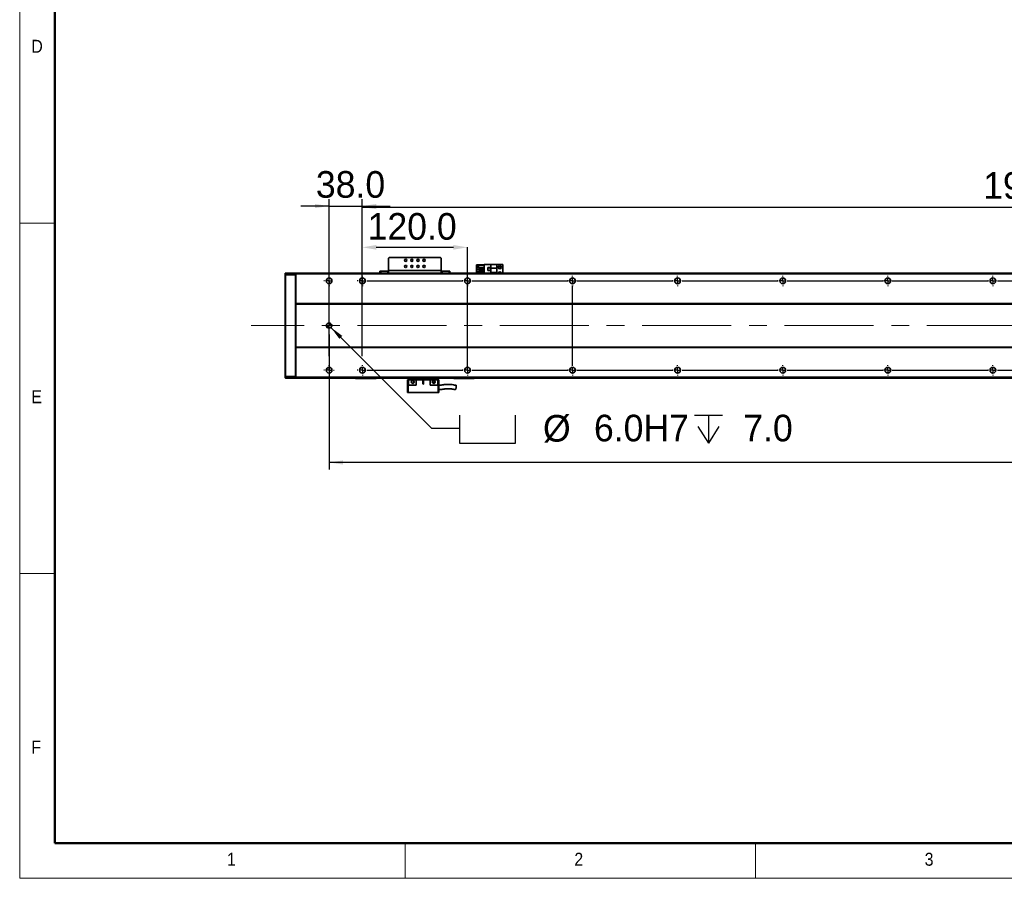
# Model space of a CAD drawing. Header units: millimetres. Extents: x 40 to 3320, y 40 to 2336.
# Tile 1 of 10: x 40 to 1164, y 40 to 1020. Entities that reach past the tile are written whole.
import ezdxf

# ---------------------------------------------------------------- set-up
doc = ezdxf.new("R2010")
doc.units = ezdxf.units.MM
doc.header["$LTSCALE"] = 8
doc.header["$PDSIZE"] = -1
doc.linetypes.add('CENTERX2', pattern=[20.32, 12.7, -2.54, 2.54, -2.54])
doc.layers.add('黑色实线', color=7, linetype='Continuous')
doc.styles.add('SLDTEXTSTYLE1', font='Gothic.ttf', dxfattribs={"width": 0.913})
doc.styles.add('SLDTEXTSTYLE8', font='txt')
doc.styles.add('SLDTEXTSTYLE9', font='txt', dxfattribs={"bigfont": 'bigfont'})
doc.dimstyles.new('SLDDIMSTYLE0', dxfattribs={"dimtxt": 30.4, "dimasz": 16, "dimexe": 0, "dimexo": 0.0625, "dimgap": 7.6, "dimtad": 2, "dimdec": 1, "dimrnd": 1e-09, "dimzin": 4, "dimdsep": 46, "dimtxsty": 'SLDTEXTSTYLE8', "dimsah": 1, "dimcen": 0.09, "dimadec": 0, "dimazin": 1, "dimtfac": 1, "dimtdec": 1, "dimtmove": 0, "dimatfit": 0, "dimfxl": 0, "dimfrac": 2, "dimtolj": 1, "dimtzin": 12, "dimarcsym": 0})
doc.dimstyles.new('SLDDIMSTYLE6', dxfattribs={"dimtxt": 30.4, "dimasz": 16, "dimexe": 0, "dimexo": 0.0625, "dimgap": 7.6, "dimtad": 2, "dimdec": 1, "dimrnd": 1e-09, "dimzin": 4, "dimdsep": 46, "dimtxsty": 'SLDTEXTSTYLE8', "dimsah": 1, "dimcen": 0.09, "dimadec": 0, "dimazin": 1, "dimtfac": 1, "dimtdec": 1, "dimtofl": 0, "dimtmove": 0, "dimatfit": 3, "dimfxl": 0, "dimfrac": 2, "dimtolj": 1, "dimtzin": 12, "dimarcsym": 0})
doc.dimstyles.new('SLDDIMSTYLE7', dxfattribs={"dimtxt": 30.4, "dimasz": 16, "dimexe": 0, "dimexo": 0.0625, "dimgap": 7.6, "dimtad": 0, "dimtih": 1, "dimtoh": 1, "dimdec": 1, "dimrnd": 1e-09, "dimzin": 4, "dimdsep": 46, "dimtxsty": 'SLDTEXTSTYLE8', "dimsah": 1, "dimcen": 0, "dimadec": 0, "dimazin": 1, "dimtfac": 1, "dimtdec": 1, "dimtofl": 0, "dimtmove": 0, "dimatfit": 3, "dimfxl": 0, "dimfrac": 2, "dimtolj": 1, "dimtzin": 12, "dimarcsym": 0})

# ---------------------------------------------------------------- blocks, each defined once
blk = doc.blocks.new('SW_SYMBOL_HOLE_SPOT')
at = {"layer": '黑色实线', "color": 0}
for p, q in [((0, 7000), (0, 600)), ((12800, 600), (12800, 7000)), ((0, 600), (12800, 600))]:
    blk.add_line(p, q, dxfattribs=at)
blk = doc.blocks.new('SW_SYMBOL_HOLE_DEPTH')
at = {"layer": '黑色实线', "color": 0}
for p, q in [((0, 7000), (6400, 7000)), ((3200, 7000), (3200, 600)), ((800, 4440), (3200, 600)), ((5600, 4440), (3200, 600))]:
    blk.add_line(p, q, dxfattribs=at)
blk = doc.blocks.new('_D_27')
at = {"layer": '黑色实线'}
for p, q in [((395.4, 668.8), (510.3, 553.9)), ((510.3, 553.9), (542.3, 553.9))]:
    blk.add_line(p, q, dxfattribs=at)
blk.add_solid([(395.4, 668.8), (405, 655.8), (408.4, 659.2)], dxfattribs=at)
at = {"layer": '黑色实线', "xscale": 0.004985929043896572, "yscale": 0.004985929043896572, "zscale": 0.004985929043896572}
for name, p in [('SW_SYMBOL_HOLE_SPOT', (542.3, 533.7)), ('SW_SYMBOL_HOLE_DEPTH', (810.4, 533.7))]:
    blk.add_blockref(name, p, dxfattribs=at)
at = {"layer": '黑色实线', "char_height": 30.4, "attachment_point": 1, "style": 'SLDTEXTSTYLE8'}
for s, insert in [('%%c', (637.5, 568.9)), (' 6.0H7 ', (684.4, 569.2)), (' 7.0', (854.9, 569.2))]:
    blk.add_mtext(s, dxfattribs=dict(at, insert=insert))
blk = doc.blocks.new('_D_29')
at = {"layer": '黑色实线'}
for p, q in [((393.2, 660.8), (393.2, 506.7)), ((2389.2, 655.3), (2389.2, 506.7)), ((2389.2, 514.7), (393.2, 514.7))]:
    blk.add_line(p, q, dxfattribs=at)
for points in [[(393.2, 514.7), (409.2, 512.3), (409.2, 517.1)], [(2389.2, 514.7), (2373.2, 517.1), (2373.2, 512.3)]]:
    blk.add_solid(points, dxfattribs=at)
at = {"layer": '黑色实线', "insert": (1330.5, 554.6), "char_height": 30.4, "attachment_point": 1, "style": 'SLDTEXTSTYLE8'}
blk.add_mtext('1996.0', dxfattribs=at)
blk = doc.blocks.new('_D_32')
at = {"layer": '黑色实线'}
for p, q in [((431.2, 738), (431.2, 814.2)), ((2351.2, 738), (2351.2, 814.2)), ((431.2, 806.2), (2351.2, 806.2))]:
    blk.add_line(p, q, dxfattribs=at)
for points in [[(431.2, 806.2), (447.2, 803.8), (447.2, 808.6)], [(2351.2, 806.2), (2335.2, 808.6), (2335.2, 803.8)]]:
    blk.add_solid(points, dxfattribs=at)
at = {"layer": '黑色实线', "char_height": 30.4, "attachment_point": 1}
for s, insert, style in [('1920.0', (1140.1, 846.1), 'SLDTEXTSTYLE8'), ('=16×120.0（PITCH）', (1259, 846.1), 'SLDTEXTSTYLE9')]:
    blk.add_mtext(s, dxfattribs=dict(at, insert=insert, style=style))
blk = doc.blocks.new('_D_33')
at = {"layer": 'Defpoints', "color": 0}
for p in [(551.2, 760.3), (431.2, 727.8), (551.2, 620)]:
    blk.add_point(p, dxfattribs=at)
at = {"layer": '黑色实线', "color": 0, "lineweight": -2}
for p, q in [((431.2, 727.9), (431.2, 760.3)), ((447.2, 760.3), (535.2, 760.3)), ((551.2, 620), (551.2, 760.3))]:
    blk.add_line(p, q, dxfattribs=at)
at = {"layer": '黑色实线', "color": 0}
for points in [[(447.2, 762.9), (447.2, 757.6), (431.2, 760.3)], [(535.2, 762.9), (535.2, 757.6), (551.2, 760.3)]]:
    blk.add_solid(points, dxfattribs=at)
at = {"layer": '黑色实线', "color": 0, "insert": (488.1, 799.4), "char_height": 30.4, "attachment_point": 2, "style": 'SLDTEXTSTYLE8'}
blk.add_mtext('\\A1;120.0', dxfattribs=at)
blk = doc.blocks.new('_D_34')
at = {"layer": '黑色实线'}
for p, q in [((393.2, 636), (393.2, 815.4)), ((431.2, 636), (431.2, 815.4)), ((393.2, 807.4), (361.2, 807.4)), ((393.2, 807.4), (431.2, 807.4)), ((431.2, 807.4), (463.2, 807.4))]:
    blk.add_line(p, q, dxfattribs=at)
for points in [[(393.2, 807.4), (377.2, 809.8), (377.2, 805)], [(431.2, 807.4), (447.2, 805), (447.2, 809.8)]]:
    blk.add_solid(points, dxfattribs=at)
at = {"layer": '黑色实线', "insert": (378.2, 847.3), "char_height": 30.4, "attachment_point": 1, "style": 'SLDTEXTSTYLE8'}
blk.add_mtext('38.0', dxfattribs=at)
blk = doc.blocks.new('SW_CENTERMARKSYMBOL_0')
at = {"layer": '黑色实线', "color": 0}
for p, q in [((-5.08, 0), (-5.84, 0)), ((0, 0), (-2.54, 0)), ((0, 5.08), (0, 5.84)), ((0, 0), (0, 2.54)), ((0, 0), (0, -2.54)), ((0, 0), (2.54, 0)), ((5.08, 0), (5.84, 0)), ((0, -5.08), (0, -5.84))]:
    blk.add_line(p, q, dxfattribs=at)
blk = doc.blocks.new('SW_CENTERMARKSYMBOL_1')
at = {"layer": '黑色实线', "color": 0}
for p, q in [((-283.08, 102), (-283.84, 102)), ((-278, 102), (-280.54, 102)), ((-278, 107.08), (-278, 107.84)), ((-278, 102), (-278, 104.54)), ((-278, 102), (-278, 99.46)), ((-278, 102), (-275.46, 102)), ((0, 102), (-2.54, 102)), ((0, 107.08), (0, 107.84)), ((0, 102), (0, 104.54)), ((0, 102), (0, 99.46)), ((0, 102), (2.54, 102)), ((5.08, 102), (5.84, 102)), ((-278, 96.92), (-278, 96.16)), ((0, 5.08), (0, 96.92)), ((-245.08, 0), (-245.84, 0)), ((-240, 0), (-242.54, 0)), ((-240, 5.08), (-240, 5.84)), ((-240, 0), (-240, 2.54)), ((-240, 0), (-240, -2.54)), ((-240, 0), (-237.46, 0)), ((-234.92, 0), (-125.08, 0)), ((-125.08, 0), (-125.84, 0)), ((-120, 0), (-122.54, 0)), ((-120, 0), (-122.54, 0)), ((-120, 5.08), (-120, 5.84)), ((-120, 0), (-120, 2.54)), ((-120, 0), (-120, 2.54)), ((-120, 0), (-120, -2.54)), ((-120, 0), (-117.46, 0)), ((-120, 0), (-120, -2.54)), ((-120, 0), (-117.46, 0)), ((-114.92, 0), (-114.16, 0)), ((-114.92, 0), (-5.08, 0)), ((-5.08, 0), (-5.84, 0)), ((0, 0), (-2.54, 0)), ((0, 0), (-2.54, 0)), ((0, 0), (-2.54, 0)), ((0, 5.08), (0, 5.84)), ((0, 0), (0, 2.54)), ((0, 0), (0, 2.54)), ((0, 0), (0, 2.54)), ((0, 0), (0, -2.54)), ((0, 0), (2.54, 0)), ((0, 0), (0, -2.54)), ((0, 0), (2.54, 0)), ((0, 0), (0, -2.54)), ((0, 0), (2.54, 0)), ((5.08, 0), (5.84, 0)), ((5.08, 0), (114.92, 0)), ((114.92, 0), (114.16, 0)), ((120, 0), (117.46, 0)), ((120, 0), (117.46, 0)), ((120, 0), (117.46, 0)), ((120, 0), (117.46, 0)), ((120, 5.08), (120, 5.84)), ((120, 0), (120, 2.54)), ((120, 0), (120, 2.54)), ((120, 0), (120, 2.54)), ((120, 0), (120, 2.54)), ((120, 0), (120, -2.54)), ((120, 0), (122.54, 0)), ((120, 0), (120, -2.54)), ((120, 0), (122.54, 0)), ((120, 0), (120, -2.54)), ((120, 0), (122.54, 0)), ((120, 0), (120, -2.54)), ((120, 0), (122.54, 0)), ((125.08, 0), (125.84, 0)), ((125.08, 0), (234.92, 0)), ((234.92, 0), (234.16, 0)), ((240, 0), (237.46, 0)), ((240, 0), (237.46, 0)), ((240, 0), (237.46, 0)), ((240, 0), (237.46, 0)), ((240, 0), (237.46, 0)), ((240, 5.08), (240, 5.84)), ((240, 0), (240, 2.54)), ((240, 0), (240, 2.54)), ((240, 0), (240, 2.54)), ((240, 0), (240, 2.54)), ((240, 0), (240, 2.54)), ((240, 0), (240, -2.54)), ((240, 0), (242.54, 0)), ((240, 0), (240, -2.54)), ((240, 0), (242.54, 0)), ((240, 0), (240, -2.54)), ((240, 0), (242.54, 0)), ((240, 0), (240, -2.54)), ((240, 0), (242.54, 0)), ((240, 0), (240, -2.54)), ((240, 0), (242.54, 0)), ((245.08, 0), (245.84, 0)), ((245.08, 0), (354.92, 0)), ((354.92, 0), (354.16, 0)), ((360, 0), (357.46, 0)), ((360, 0), (357.46, 0)), ((360, 0), (357.46, 0)), ((360, 0), (357.46, 0)), ((360, 0), (357.46, 0)), ((360, 0), (357.46, 0)), ((360, 5.08), (360, 5.84)), ((360, 0), (360, 2.54)), ((360, 0), (360, 2.54)), ((360, 0), (360, 2.54)), ((360, 0), (360, 2.54)), ((360, 0), (360, 2.54)), ((360, 0), (360, 2.54)), ((360, 0), (360, -2.54)), ((360, 0), (362.54, 0)), ((360, 0), (360, -2.54)), ((360, 0), (362.54, 0)), ((360, 0), (360, -2.54)), ((360, 0), (362.54, 0)), ((360, 0), (360, -2.54)), ((360, 0), (362.54, 0)), ((360, 0), (360, -2.54)), ((360, 0), (362.54, 0)), ((360, 0), (360, -2.54)), ((360, 0), (362.54, 0)), ((365.08, 0), (365.84, 0)), ((365.08, 0), (474.92, 0)), ((474.92, 0), (474.16, 0)), ((480, 0), (477.46, 0)), ((480, 0), (477.46, 0)), ((480, 0), (477.46, 0)), ((480, 0), (477.46, 0)), ((480, 0), (477.46, 0)), ((480, 0), (477.46, 0)), ((480, 0), (477.46, 0)), ((480, 5.08), (480, 5.84)), ((480, 0), (480, 2.54)), ((480, 0), (480, 2.54)), ((480, 0), (480, 2.54)), ((480, 0), (480, 2.54)), ((480, 0), (480, 2.54)), ((480, 0), (480, 2.54)), ((480, 0), (480, 2.54)), ((480, 0), (480, -2.54)), ((480, 0), (482.54, 0)), ((480, 0), (480, -2.54)), ((480, 0), (482.54, 0)), ((480, 0), (480, -2.54)), ((480, 0), (482.54, 0)), ((480, 0), (480, -2.54)), ((480, 0), (482.54, 0)), ((480, 0), (480, -2.54)), ((480, 0), (482.54, 0)), ((480, 0), (480, -2.54)), ((480, 0), (482.54, 0)), ((480, 0), (480, -2.54)), ((480, 0), (482.54, 0)), ((485.08, 0), (485.84, 0)), ((485.08, 0), (594.92, 0)), ((-240, -5.08), (-240, -5.84)), ((-120, -5.08), (-120, -5.84)), ((0, -5.08), (0, -5.84)), ((120, -5.08), (120, -5.84)), ((240, -5.08), (240, -5.84)), ((360, -5.08), (360, -5.84)), ((480, -5.08), (480, -5.84))]:
    blk.add_line(p, q, dxfattribs=at)
blk = doc.blocks.new('SW_CENTERMARKSYMBOL_2')
at = {"layer": '黑色实线', "color": 0}
for p, q in [((-365.08, 0), (-365.84, 0)), ((-360, 0), (-362.54, 0)), ((-360, 5.08), (-360, 5.84)), ((-360, 0), (-360, 2.54)), ((-360, 0), (-360, -2.54)), ((-360, 0), (-357.46, 0)), ((-354.92, 0), (-245.08, 0)), ((-245.08, 0), (-245.84, 0)), ((-240, 0), (-242.54, 0)), ((-240, 0), (-242.54, 0)), ((-240, 5.08), (-240, 5.84)), ((-240, 0), (-240, 2.54)), ((-240, 0), (-240, 2.54)), ((-240, 0), (-240, -2.54)), ((-240, 0), (-237.46, 0)), ((-240, 0), (-240, -2.54)), ((-240, 0), (-237.46, 0)), ((-234.92, 0), (-234.16, 0)), ((-234.92, 0), (-125.08, 0)), ((-125.08, 0), (-125.84, 0)), ((-120, 0), (-122.54, 0)), ((-120, 0), (-122.54, 0)), ((-120, 0), (-122.54, 0)), ((-120, 5.08), (-120, 5.84)), ((-120, 0), (-120, 2.54)), ((-120, 0), (-120, 2.54)), ((-120, 0), (-120, 2.54)), ((-120, 0), (-120, -2.54)), ((-120, 0), (-117.46, 0)), ((-120, 0), (-120, -2.54)), ((-120, 0), (-117.46, 0)), ((-120, 0), (-120, -2.54)), ((-120, 0), (-117.46, 0)), ((-114.92, 0), (-114.16, 0)), ((-114.92, 0), (-5.08, 0)), ((-5.08, 0), (-5.84, 0)), ((0, 0), (-2.54, 0)), ((0, 0), (-2.54, 0)), ((0, 0), (-2.54, 0)), ((0, 0), (-2.54, 0)), ((0, 5.08), (0, 5.84)), ((0, 0), (0, 2.54)), ((0, 0), (0, 2.54)), ((0, 0), (0, 2.54)), ((0, 0), (0, 2.54)), ((0, 0), (0, -2.54)), ((0, 0), (2.54, 0)), ((0, 0), (0, -2.54)), ((0, 0), (2.54, 0)), ((0, 0), (0, -2.54)), ((0, 0), (2.54, 0)), ((0, 0), (0, -2.54)), ((0, 0), (2.54, 0)), ((5.08, 0), (5.84, 0)), ((5.08, 0), (114.92, 0)), ((114.92, 0), (114.16, 0)), ((120, 0), (117.46, 0)), ((120, 0), (117.46, 0)), ((120, 0), (117.46, 0)), ((120, 0), (117.46, 0)), ((120, 0), (117.46, 0)), ((120, 5.08), (120, 5.84)), ((120, 0), (120, 2.54)), ((120, 0), (120, 2.54)), ((120, 0), (120, 2.54)), ((120, 0), (120, 2.54)), ((120, 0), (120, 2.54)), ((120, 0), (120, -2.54)), ((120, 0), (122.54, 0)), ((120, 0), (120, -2.54)), ((120, 0), (122.54, 0)), ((120, 0), (120, -2.54)), ((120, 0), (122.54, 0)), ((120, 0), (120, -2.54)), ((120, 0), (122.54, 0)), ((120, 0), (120, -2.54)), ((120, 0), (122.54, 0)), ((125.08, 0), (125.84, 0)), ((125.08, 0), (234.92, 0)), ((234.92, 0), (234.16, 0)), ((240, 0), (237.46, 0)), ((240, 0), (237.46, 0)), ((240, 0), (237.46, 0)), ((240, 0), (237.46, 0)), ((240, 0), (237.46, 0)), ((240, 0), (237.46, 0)), ((240, 5.08), (240, 5.84)), ((240, 0), (240, 2.54)), ((240, 0), (240, 2.54)), ((240, 0), (240, 2.54)), ((240, 0), (240, 2.54)), ((240, 0), (240, 2.54)), ((240, 0), (240, 2.54)), ((240, 0), (240, -2.54)), ((240, 0), (242.54, 0)), ((240, 0), (240, -2.54)), ((240, 0), (242.54, 0)), ((240, 0), (240, -2.54)), ((240, 0), (242.54, 0)), ((240, 0), (240, -2.54)), ((240, 0), (242.54, 0)), ((240, 0), (240, -2.54)), ((240, 0), (242.54, 0)), ((240, 0), (240, -2.54)), ((240, 0), (242.54, 0)), ((245.08, 0), (245.84, 0)), ((245.08, 0), (354.92, 0)), ((354.92, 0), (354.16, 0)), ((360, 0), (357.46, 0)), ((360, 0), (357.46, 0)), ((360, 0), (357.46, 0)), ((360, 0), (357.46, 0)), ((360, 0), (357.46, 0)), ((360, 0), (357.46, 0)), ((360, 0), (357.46, 0)), ((360, 5.08), (360, 5.84)), ((360, 0), (360, 2.54)), ((360, 0), (360, 2.54)), ((360, 0), (360, 2.54)), ((360, 0), (360, 2.54)), ((360, 0), (360, 2.54)), ((360, 0), (360, 2.54)), ((360, 0), (360, 2.54)), ((360, 0), (360, -2.54)), ((360, 0), (362.54, 0)), ((360, 0), (360, -2.54)), ((360, 0), (362.54, 0)), ((360, 0), (360, -2.54)), ((360, 0), (362.54, 0)), ((360, 0), (360, -2.54)), ((360, 0), (362.54, 0)), ((360, 0), (360, -2.54)), ((360, 0), (362.54, 0)), ((360, 0), (360, -2.54)), ((360, 0), (362.54, 0)), ((360, 0), (360, -2.54)), ((360, 0), (362.54, 0)), ((365.08, 0), (365.84, 0)), ((365.08, 0), (474.92, 0)), ((-360, -5.08), (-360, -5.84)), ((-240, -5.08), (-240, -5.84)), ((-120, -5.08), (-120, -5.84)), ((0, -5.08), (0, -5.84)), ((120, -5.08), (120, -5.84)), ((240, -5.08), (240, -5.84)), ((360, -5.08), (360, -5.84))]:
    blk.add_line(p, q, dxfattribs=at)
blk = doc.blocks.new('SW_DOWELSYMBOL_4')
at = {"linetype": 'Continuous', "lineweight": 18}
h = blk.add_hatch(color=0, dxfattribs=at)
edge = h.paths.add_edge_path(flags=0)
edge.add_arc((0, 0), 3, 180, 270)
edge.add_line((0, -3), (0, 0))
edge.add_line((0, 0), (-3, 0))
h = blk.add_hatch(color=0, dxfattribs=at)
edge = h.paths.add_edge_path(flags=0)
edge.add_arc((0, 0), 3, 0, 90)
edge.add_line((0, 3), (0, 0))
edge.add_line((0, 0), (3, 0))
at = {"layer": '黑色实线', "color": 0}
blk.add_circle((0, 0), 3, dxfattribs=at)

msp = doc.modelspace()

# ---------------------------------------------------------------- linework, layer by layer
at = {"color": 7, "linetype": 'Continuous', "lineweight": 18}
for p, q in [((40, 2336), (40, 40)), ((80, 2296), (80, 80)), ((40, 788), (80, 788)), ((80, 388), (40, 388)), ((80, 80), (3280, 80)), ((480, 40), (480, 80)), ((880, 80), (880, 40)), ((984, 80), (3280, 80)), ((40, 40), (3320, 40))]:
    msp.add_line(p, q, dxfattribs=at)
at = {"color": 7, "linetype": 'Continuous', "lineweight": 50}
for p, q in [((80, 2296), (80, 80)), ((80, 80), (3280, 80))]:
    msp.add_line(p, q, dxfattribs=at)
at = {"color": 7, "linetype": 'Continuous', "lineweight": 35}
for p, q in [((462.24, 748.77), (461.24, 747.77)), ((461.24, 747.77), (461.24, 733.97)), ((520.24, 748.77), (462.24, 748.77)), ((521.24, 747.77), (520.24, 748.77)), ((521.24, 733.97), (521.24, 747.77)), ((343.24, 730.67), (343.54, 730.97)), ((343.54, 730.97), (343.54, 728.97)), ((343.54, 730.97), (354.94, 730.97)), ((354.94, 728.97), (354.94, 730.97)), ((355.24, 730.67), (354.94, 730.97)), ((2427.24, 730.97), (355.24, 730.97)), ((355.24, 729.97), (355.24, 730.97)), ((451.24, 730.97), (451.24, 732.97)), ((451.24, 732.97), (452.24, 732.97)), ((452.24, 732.97), (452.24, 730.97)), ((452.24, 732.97), (460.24, 732.97)), ((460.24, 732.97), (460.24, 730.97)), ((461.24, 732.97), (460.24, 732.97)), ((521.24, 733.97), (461.24, 733.97)), ((461.24, 730.97), (461.24, 733.97)), ((521.24, 733.97), (521.24, 730.97)), ((522.24, 732.97), (521.24, 732.97)), ((522.24, 732.97), (522.24, 730.97)), ((522.24, 732.97), (530.24, 732.97)), ((530.24, 730.97), (530.24, 732.97)), ((530.24, 732.97), (531.24, 732.97)), ((531.24, 732.97), (531.24, 730.97)), ((562.04, 740.47), (561.74, 740.17)), ((562.04, 740.17), (561.74, 740.17)), ((561.74, 730.97), (561.74, 740.17)), ((562.16, 740.47), (562.04, 740.17)), ((562.04, 740.47), (562.16, 740.47)), ((566.44, 740.17), (562.04, 740.17)), ((562.04, 740.17), (562.04, 730.97)), ((562.16, 740.47), (566.44, 740.47)), ((564.04, 737.03), (564.04, 739.53)), ((564.04, 739.53), (570.24, 739.53)), ((564.04, 737.03), (570.24, 737.03)), ((564.04, 734.49), (564.04, 735.99)), ((564.04, 735.99), (570.24, 735.99)), ((564.04, 734.49), (570.24, 734.49)), ((564.04, 731.95), (564.04, 733.45)), ((564.04, 733.45), (570.24, 733.45)), ((564.04, 731.95), (570.24, 731.95)), ((566.44, 739.53), (566.44, 740.47)), ((566.44, 740.47), (570.24, 740.47)), ((566.44, 735.99), (566.44, 737.03)), ((566.44, 733.45), (566.44, 734.49)), ((566.44, 730.97), (566.44, 731.95)), ((570.24, 730.97), (570.24, 740.77)), ((570.24, 740.77), (577.79, 740.77)), ((577.54, 737.07), (574.34, 737.07)), ((574.34, 737.07), (574.34, 733.87)), ((574.34, 733.87), (577.54, 733.87)), ((577.44, 736.97), (574.44, 736.97)), ((574.44, 736.97), (574.44, 733.97)), ((574.44, 733.97), (577.44, 733.97)), ((577.44, 733.97), (577.44, 736.97)), ((577.54, 733.87), (577.54, 737.07)), ((584.74, 740.77), (577.79, 740.77)), ((577.79, 740.77), (577.79, 736.47)), ((584.74, 736.47), (577.79, 736.47)), ((577.79, 731.47), (577.79, 736.47)), ((577.79, 731.47), (584.74, 731.47)), ((577.79, 731.47), (577.79, 730.97)), ((584.74, 736.47), (584.74, 740.77)), ((591.74, 740.77), (584.74, 740.77)), ((584.74, 736.47), (584.74, 731.47)), ((584.74, 730.97), (584.74, 731.47)), ((591.74, 740.77), (591.74, 730.97)), ((343.24, 728.84), (343.24, 730.67)), ((343.24, 728.84), (343.54, 728.97)), ((343.24, 613.09), (343.24, 728.84)), ((343.54, 728.97), (343.54, 612.97)), ((354.94, 728.97), (343.54, 728.97)), ((354.94, 612.97), (354.94, 728.97)), ((355.24, 728.84), (354.94, 728.97)), ((2427.24, 729.97), (355.24, 729.97)), ((355.24, 695.97), (355.24, 729.97)), ((396.24, 723.34), (396.24, 720.59)), ((2427.24, 695.97), (355.24, 695.97)), ((355.24, 695.97), (355.24, 695.47)), ((2427.24, 695.47), (355.24, 695.47)), ((355.24, 646.47), (355.24, 695.47)), ((2427.24, 646.47), (355.24, 646.47)), ((355.24, 645.97), (355.24, 646.47)), ((2427.24, 645.97), (355.24, 645.97)), ((355.24, 611.97), (355.24, 645.97)), ((396.24, 621.34), (396.24, 618.59)), ((343.24, 611.27), (343.24, 613.09)), ((343.24, 613.09), (343.54, 612.97)), ((343.24, 611.27), (343.54, 610.97)), ((343.54, 612.97), (343.54, 610.97)), ((343.54, 612.97), (354.94, 612.97)), ((354.94, 610.97), (343.54, 610.97)), ((355.24, 613.09), (354.94, 612.97)), ((354.94, 610.97), (354.94, 612.97)), ((355.24, 611.27), (354.94, 610.97)), ((2427.24, 611.97), (355.24, 611.97)), ((355.24, 611.97), (355.24, 610.97)), ((2427.24, 610.97), (355.24, 610.97)), ((423.24, 610.77), (423.24, 610.97)), ((423.24, 610.77), (424.24, 610.77)), ((423.24, 610.77), (423.54, 610.47)), ((424.36, 610.47), (423.54, 610.47)), ((424.24, 610.97), (424.24, 610.77)), ((424.36, 610.47), (424.24, 610.77)), ((424.24, 610.77), (446.24, 610.77)), ((446.12, 610.47), (424.36, 610.47)), ((446.12, 610.47), (446.24, 610.77)), ((446.94, 610.47), (446.12, 610.47)), ((446.24, 610.77), (446.24, 610.97)), ((446.24, 610.77), (447.24, 610.77)), ((446.94, 610.47), (447.24, 610.77)), ((447.24, 610.97), (447.24, 610.77)), ((482.74, 609.07), (482.74, 594.67)), ((483.94, 609.07), (482.74, 609.07)), ((483.74, 609.07), (483.74, 610.97)), ((483.94, 609.07), (483.94, 603.07)), ((492.74, 609.07), (483.94, 609.07)), ((492.74, 609.07), (500.49, 609.07)), ((492.74, 609.07), (492.74, 603.07)), ((500.99, 609.07), (500.49, 609.07)), ((500.49, 609.07), (500.49, 604.32)), ((500.99, 609.07), (508.74, 609.07)), ((500.99, 604.32), (500.99, 609.07)), ((508.74, 603.07), (508.74, 609.07)), ((517.54, 609.07), (508.74, 609.07)), ((512.12, 607.52), (512.29, 607.62)), ((512.12, 607.52), (512.29, 607.62)), ((513.75, 607.12), (513.88, 606.72)), ((517.54, 603.07), (517.54, 609.07)), ((518.74, 609.07), (517.54, 609.07)), ((517.74, 609.07), (517.74, 610.97)), ((518.74, 594.67), (518.74, 609.07)), ((535.24, 610.77), (535.24, 610.97)), ((535.24, 610.77), (535.54, 610.47)), ((535.24, 610.77), (536.24, 610.77)), ((536.36, 610.47), (535.54, 610.47)), ((536.24, 610.97), (536.24, 610.77)), ((536.36, 610.47), (536.24, 610.77)), ((536.24, 610.77), (558.24, 610.77)), ((558.12, 610.47), (536.36, 610.47)), ((558.12, 610.47), (558.24, 610.77)), ((558.94, 610.47), (558.12, 610.47)), ((558.24, 610.77), (558.24, 610.97)), ((558.24, 610.77), (559.24, 610.77)), ((558.94, 610.47), (559.24, 610.77)), ((559.24, 610.97), (559.24, 610.77)), ((483.94, 603.07), (483.74, 603.07)), ((483.74, 594.67), (483.74, 603.07)), ((483.94, 603.07), (492.74, 603.07)), ((508.74, 603.07), (517.54, 603.07)), ((517.74, 603.07), (517.54, 603.07)), ((517.74, 603.07), (517.74, 594.67)), ((483.74, 594.67), (482.74, 594.67)), ((517.74, 594.67), (483.74, 594.67)), ((518.74, 594.67), (517.74, 594.67))]:
    msp.add_line(p, q, dxfattribs=at)
at = {"color": 8, "linetype": 'Continuous', "lineweight": 35}
for p, q in [((488.49, 739.47), (486.99, 739.47)), ((495.49, 739.47), (493.99, 739.47))]:
    msp.add_line(p, q, dxfattribs=at)
at = {"color": 7, "linetype": 'Continuous', "lineweight": 35}
for centre, radius in [((480.74, 745.47), 1.25), ((487.74, 745.47), 1.25), ((494.74, 745.47), 1.25), ((501.74, 745.47), 1.25), ((480.74, 738.47), 1.25), ((487.74, 738.47), 1.25), ((494.74, 738.47), 1.25), ((501.74, 738.47), 1.25), ((588.24, 737.47), 1.75), ((588.24, 737.47), 1.25), ((393.24, 721.97), 3.3), ((431.24, 721.97), 3.3), ((551.24, 721.97), 3.3), ((671.24, 721.97), 3.3), ((791.24, 721.97), 3.3), ((911.24, 721.97), 3.3), ((1031.24, 721.97), 3.3), ((1151.24, 721.97), 3.3), ((393.24, 670.97), 3), ((393.24, 619.97), 3.3), ((431.24, 619.97), 3.3), ((551.24, 619.97), 3.3), ((671.24, 619.97), 3.3), ((791.24, 619.97), 3.3), ((911.24, 619.97), 3.3), ((1031.24, 619.97), 3.3), ((1151.24, 619.97), 3.3), ((488.74, 606.57), 1.6), ((512.74, 606.57), 1.6)]:
    msp.add_circle(centre, radius, dxfattribs=at)
for centre, radius, start, end in [((588.24, 730.47), 1.75, 16.60155, 163.39845), ((588.24, 730.47), 1.25, 23.57818, 156.42182), ((500.74, 604.32), 0.25, 180, 0)]:
    msp.add_arc(centre, radius, start, end, dxfattribs=at)
for points, knots in [([(488.72, 607.87), (488.86, 607.84), (489.15, 607.79), (489.5, 607.53), (489.68, 607.28), (489.74, 607.14), (489.75, 607.12)], [0, 0, 0, 0, 0.3223299, 0.6432152, 0.951835, 1, 1, 1, 1]), ([(512.74, 607.72), (512.62, 607.71), (512.39, 607.69), (512.08, 607.53), (511.82, 607.29), (511.65, 606.98), (511.57, 606.64), (511.61, 606.29), (511.74, 605.96), (511.97, 605.69), (512.27, 605.5), (512.6, 605.41), (512.96, 605.42), (513.29, 605.54), (513.57, 605.75), (513.78, 606.03), (513.89, 606.37), (513.89, 606.6), (513.88, 606.72)], [0, 0, 0, 0, 0.0624975, 0.1249971, 0.1874968, 0.249997, 0.3124963, 0.3749963, 0.4374949, 0.4999975, 0.562494, 0.6249954, 0.6874961, 0.7499954, 0.812497, 0.8749977, 0.9374994, 1, 1, 1, 1]), ([(512.72, 607.87), (512.86, 607.84), (513.15, 607.79), (513.5, 607.53), (513.68, 607.28), (513.74, 607.14), (513.75, 607.12)], [0, 0, 0, 0, 0.3223122, 0.6432198, 0.9518434, 1, 1, 1, 1]), ([(489.88, 606.72), (489.9, 606.59), (489.94, 606.33), (489.83, 605.94), (489.61, 605.59), (489.27, 605.33), (488.86, 605.18), (488.4, 605.17), (487.96, 605.3), (487.73, 605.48), (487.62, 605.57)], [0, 0, 0, 0, 0.1147386, 0.230594, 0.3509284, 0.4758279, 0.6054551, 0.7394032, 0.8775476, 1, 1, 1, 1]), ([(513.88, 606.72), (513.9, 606.59), (513.94, 606.33), (513.83, 605.94), (513.61, 605.59), (513.27, 605.33), (512.86, 605.18), (512.4, 605.17), (511.96, 605.3), (511.73, 605.48), (511.62, 605.57)], [0, 0, 0, 0, 0.11473834, 0.23059291, 0.35092629, 0.47582479, 0.60545098, 0.73939802, 0.87754135, 1, 1, 1, 1]), ([(538.05, 602.86), (537.08, 603.02), (535.27, 603.3), (532.8, 603.69), (530.74, 603.86), (528.89, 603.9), (526.86, 603.81), (525.03, 603.61), (523.52, 603.39), (522.51, 603.24), (521.46, 603.09), (520.4, 602.97), (519.48, 602.89), (518.93, 602.93), (518.74, 602.94)], [0, 0, 0, 0, 0.155774, 0.290786, 0.3967698, 0.4749902, 0.5735899, 0.7047464, 0.7546895, 0.8070875, 0.8612087, 0.9159556, 0.9704068, 1, 1, 1, 1]), ([(518.74, 597.95), (518.98, 597.94), (519.69, 597.92), (520.84, 598.01), (522.52, 598.2), (524.22, 598.47), (525.9, 598.7), (527.34, 598.84), (529.03, 598.93), (530.94, 598.87), (532.98, 598.64), (535.09, 598.28), (536.64, 598.05), (537.48, 597.92)], [0, 0, 0, 0, 0.0368682, 0.1125397, 0.1785184, 0.3028052, 0.3842705, 0.4445276, 0.5302865, 0.6473385, 0.744746, 0.8603545, 1, 1, 1, 1]), ([(537.49, 597.96), (537.52, 597.95), (537.62, 597.91), (537.81, 598.17), (538.03, 598.67), (538.22, 599.37), (538.36, 600.18), (538.43, 601.02), (538.44, 601.8), (538.36, 602.41), (538.23, 602.8), (538.11, 602.83), (538.05, 602.84)], [0, 0, 0, 0, 0.057406, 0.1630255, 0.2664665, 0.3699767, 0.4747882, 0.5815851, 0.6902311, 0.7997754, 0.9088172, 1, 1, 1, 1])]:
    msp.add_open_spline(points, degree=3, knots=knots, dxfattribs=at)
at = {"layer": '黑色实线', "linetype": 'CENTERX2', "lineweight": 18}
msp.add_line((2478.04, 670.97), (304.44, 670.97), dxfattribs=at)

# ---------------------------------------------------------------- block references
at = {"layer": '黑色实线'}
for name, p in [('SW_CENTERMARKSYMBOL_1', (671.24, 619.97)), ('SW_CENTERMARKSYMBOL_2', (791.24, 721.97)), ('SW_DOWELSYMBOL_4', (393.24, 670.97)), ('SW_CENTERMARKSYMBOL_0', (393.24, 619.97))]:
    msp.add_blockref(name, p, dxfattribs=at)

# ---------------------------------------------------------------- texts
at = {"color": 7, "linetype": 'Continuous', "lineweight": 0, "char_height": 14.82, "attachment_point": 1, "style": 'SLDTEXTSTYLE1'}
for s, insert in [('D', (53.33, 997.17)), ('E', (53.33, 597.17)), ('F', (53.33, 197.17)), ('1', (276.67, 69.17)), ('2', (673.33, 69.17)), ('3', (1073.33, 69.17))]:
    msp.add_mtext(s, dxfattribs=dict(at, insert=insert))

# ---------------------------------------------------------------- dimensions: what is measured, and where the dimension line sits
at = {"layer": '黑色实线'}
for base, p1, p2, dimstyle, picture, middle in [((431.24, 807.38), (393.24, 625.81), (431.24, 625.81), 'SLDDIMSTYLE0', '_D_34', (415.63, 807.38)), ((551.24, 760.26), (431.24, 727.81), (551.24, 619.97), 'SLDDIMSTYLE0', '_D_33', (488.12, 760.26)), ((393.24, 514.67), (2389.24, 665.43), (393.24, 670.97), 'SLDDIMSTYLE6', '_D_29', (1389.87, 514.67))]:
    dim = msp.add_linear_dim(base=base, p1=p1, p2=p2, dimstyle=dimstyle, dxfattribs=at)
    dim.commit()
    dim.dimension.update_dxf_attribs({"geometry": picture, "text_midpoint": middle, "dimtype": 160})
dim = msp.add_linear_dim(base=(2351.24, 806.21), p1=(431.24, 727.81), p2=(2351.24, 727.81), text='<>=16×120.0（PITCH）', dimstyle='SLDDIMSTYLE6', dxfattribs=at)
dim.commit()
dim.dimension.update_dxf_attribs({"geometry": '_D_32', "text_midpoint": (1389.87, 806.21), "dimtype": 160})
dim = msp.add_diameter_dim_2p(p1=(391.12, 673.09), p2=(395.36, 668.85), text='{\\fGDT;v} <>H7 {\\fGDT;x} 7.0\\P', dimstyle='SLDDIMSTYLE7', dxfattribs=at)
dim.commit()
dim.dimension.update_dxf_attribs({"geometry": '_D_27', "text_midpoint": (730.63, 553.87), "dimtype": 163})

doc.saveas('drawing.dxf')
